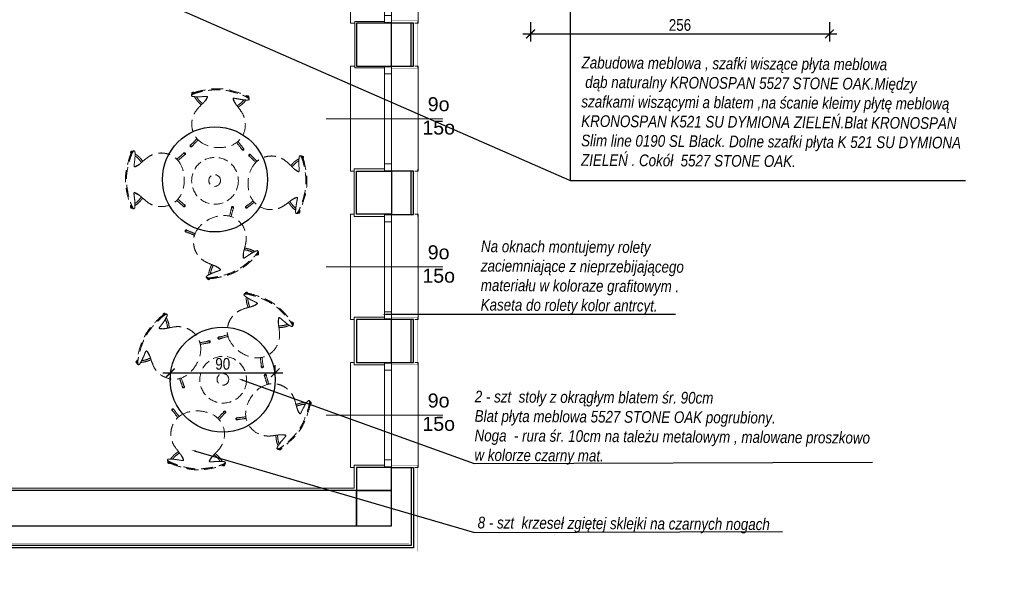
# Model space of a CAD drawing. Header units: millimetres. Extents: x -9038497 to 54128, y -10570064 to 59476.
# Tile 9 of 135: x 31338 to 32181, y 20609 to 21079. Entities that reach past the tile are written whole.
import ezdxf
from ezdxf import colors
from ezdxf.entities.mleader import LeaderData, LeaderLine
from ezdxf.math import Vec2, Vec3

# ---------------------------------------------------------------- set-up
doc = ezdxf.new("R2010")
doc.units = ezdxf.units.MM
doc.header["$LTSCALE"] = 0.8
doc.header["$PDMODE"] = 2
doc.linetypes.add('DASHED', pattern=[19.05, 12.7, -6.35])
for name, color, linetype, lineweight in [('0 proj_meble 00 przer.', 52, 'DASHED', 0), ('0 proj_meble pokojowe', 42, 'Continuous', 18), ('0 proj_symbole elektryczne', 150, 'Continuous', 25), ('0 proj_widok widok widok', 7, 'Continuous', 0), ('ocieplenie', 214, 'Continuous', 13), ('OPIS', 122, 'Continuous', 18), ('proj_opis pomieszczeń', 120, 'Continuous', 30), ('SCIANY', 1, 'Continuous', 30), ('tynk', 252, 'Continuous', 5)]:
    doc.layers.add(name, color=color, linetype=linetype, lineweight=lineweight)
doc.layers.add('STOLARKA', color=4, linetype='Continuous')
doc.styles.add('ARIAL_CE', font='arial.ttf', dxfattribs={"height": 15})
doc.styles.get("Standard").update_dxf_attribs({"font": 'g12f13.shx', "width": 0.8, "height": 10})
doc.styles.add('WYMIAR-50', font='ARIALN.TTF', dxfattribs={"height": 10})
doc.dimstyles.new('SKALA-50', dxfattribs={"dimscale": 5, "dimtxt": 10, "dimasz": 1.5, "dimexe": 1.3, "dimexo": 1.3, "dimgap": 0.5, "dimtad": 1, "dimdec": 1, "dimrnd": 0.5, "dimdsep": 46, "dimtxsty": 'WYMIAR-50', "dimblk": 'ARCHTICK', "dimcen": 1.5, "dimdle": 1.3, "dimadec": 0, "dimazin": 0, "dimtfac": 1, "dimtdec": 1, "dimtix": 1, "dimtmove": 2, "dimatfit": 3, "dimfxl": 2, "dimfxlon": 1, "dimtolj": 1, "dimarcsym": 0})

# ---------------------------------------------------------------- blocks, each defined once
blk = doc.blocks.new('G$C772A7A8F')
at = {"layer": 'STOLARKA', "color": 5, "lineweight": 0}
blk.add_line((100, 45), (0, 45), dxfattribs=at)
for points in [[(24, 0), (21, 0), (21, 90), (24, 90)], [(76, 0), (79, 0), (79, 90), (76, 90)]]:
    blk.add_lwpolyline(points, dxfattribs=at)
for points in [[(56, 89.5), (56, 83.5), (50, 83.5), (50, 89.5)], [(56, 83.5), (56, 6.5), (50, 6.5), (50, 83.5)], [(56, 0.5), (56, 6.5), (50, 6.5), (50, 0.5)]]:
    blk.add_lwpolyline(points, close=True, dxfattribs=at)
blk = doc.blocks.new('7 R')
at = {"layer": '0 proj_meble 00 przer.', "lineweight": 9}
for points, knots in [([(-997.85, -603.03), (-995.97, -602.05), (-993.73, -601.42), (-991.61, -600.85), (-988.69, -600.07), (-985.85, -599.32), (-982.76, -598.82), (-980.79, -598.51), (-978.72, -598.31), (-976.8, -598.21), (-971.74, -597.97), (-966.33, -598.89), (-961.75, -600.06), (-958.63, -600.86), (-955.4, -601.59), (-952.54, -602.97)], [0, 0, 0, 0, 1, 1, 1, 2, 2, 2, 3, 3, 3, 4, 4, 4, 5, 5, 5, 5]), ([(-999.47, -604.03), (-999.48, -604.02), (-999.48, -604.02), (-999.49, -604.02), (-1000.15, -602.95), (-998.51, -601.93), (-997.85, -603.03)], [0, 0, 0, 0, 1, 1, 1, 2, 2, 2, 2]), ([(-999.96, -605.54), (-1000.06, -605.9), (-999.6, -606.11), (-999.26, -606.19), (-998.69, -606.34), (-997.76, -606.33), (-997.36, -606.36)], [0, 0, 0, 0, 1, 1, 1, 2, 2, 2, 2]), ([(-999.96, -605.54), (-999.96, -605.35), (-1000.02, -604.9), (-999.97, -604.69), (-999.89, -604.41), (-999.66, -604.28), (-999.47, -604.03)], [0, 0, 0, 0, 1, 1, 1, 2, 2, 2, 2]), ([(-999.96, -605.54), (-999.95, -605.53), (-999.94, -605.53), (-999.93, -605.53), (-999.75, -605.11), (-999.39, -604.84), (-999.05, -604.6), (-998.66, -604.33), (-998.23, -604.09), (-997.83, -603.89), (-996.24, -603.09), (-994.4, -602.49), (-992.62, -602.01), (-989.51, -601.18), (-986.3, -600.29), (-983.16, -599.77), (-980.74, -599.36), (-978.39, -599.09), (-976, -599.03), (-973.58, -598.98), (-971.16, -599.16), (-968.67, -599.51), (-967.5, -599.67), (-966.29, -599.9), (-965.11, -600.15), (-962.17, -600.77), (-959.13, -601.57), (-956.21, -602.44), (-955.36, -602.7), (-954.54, -602.99), (-953.71, -603.34), (-952.5, -603.84), (-951.22, -604.37), (-950.39, -605.4), (-950.38, -605.45), (-950.36, -605.47), (-950.34, -605.48)], [0, 0, 0, 0, 1, 1, 1, 2, 2, 2, 3, 3, 3, 4, 4, 4, 5, 5, 5, 6, 6, 6, 7, 7, 7, 8, 8, 8, 9, 9, 9, 10, 10, 10, 11, 11, 11, 12, 12, 12, 12]), ([(-999.21, -603.83), (-999.21, -603.83), (-999.2, -603.83), (-999.2, -603.83), (-998.84, -603.59), (-998.46, -603.39), (-998.12, -603.15)], [0, 0, 0, 0, 1, 1, 1, 2, 2, 2, 2]), ([(-998, -603.09), (-998, -603.1), (-998.01, -603.11), (-998.02, -603.13), (-998.06, -603.14), (-998.09, -603.15), (-998.12, -603.15)], [0, 0, 0, 0, 1, 1, 1, 2, 2, 2, 2]), ([(-997.36, -606.36), (-996.92, -607.06), (-996.29, -607.79), (-995.79, -608.44), (-995.45, -608.87), (-995.14, -609.3), (-994.8, -609.69), (-994.47, -610.06), (-994.05, -610.44), (-993.69, -610.75), (-992.81, -611.52), (-991.87, -612.25), (-990.97, -613.06)], [0, 0, 0, 0, 1, 1, 1, 2, 2, 2, 3, 3, 3, 4, 4, 4, 4]), ([(-995.59, -606.36), (-993.08, -606.29), (-990.21, -605.9), (-987.84, -605.6), (-987.36, -605.54), (-986.86, -605.43), (-986.47, -605.55), (-986.36, -605.59), (-986.24, -605.63), (-986.22, -605.74)], [0, 0, 0, 0, 1, 1, 1, 2, 2, 2, 3, 3, 3, 3]), ([(-995.59, -606.36), (-994.88, -607.2), (-994.23, -608.28), (-993.33, -609.11), (-992.27, -610.08), (-991.16, -610.94), (-990.02, -611.96)], [0, 0, 0, 0, 1, 1, 1, 2, 2, 2, 2]), ([(-986.22, -605.74), (-986.23, -605.74), (-986.23, -605.74), (-986.24, -605.74), (-986.59, -606.86), (-987.04, -607.85), (-987.72, -608.96), (-987.98, -609.38), (-988.31, -609.75), (-988.47, -610.12), (-988.47, -610.12), (-988.46, -610.13), (-988.46, -610.13)], [0, 0, 0, 0, 1, 1, 1, 2, 2, 2, 3, 3, 3, 4, 4, 4, 4]), ([(-986.22, -605.74), (-986.22, -605.74), (-986.21, -605.74), (-986.21, -605.74), (-986.04, -605.99), (-986.28, -606.55), (-986.43, -606.89), (-986.9, -608), (-987.73, -609.3), (-988.46, -610.13)], [0, 0, 0, 0, 1, 1, 1, 2, 2, 2, 3, 3, 3, 3]), ([(-964.06, -605.74), (-964.07, -605.74), (-964.07, -605.75), (-964.08, -605.75), (-964.22, -606.12), (-964.02, -606.51), (-963.87, -606.86), (-963.58, -607.55), (-963.17, -608.28), (-962.71, -608.95), (-962.41, -609.4), (-962.09, -609.88), (-961.75, -610.2)], [0, 0, 0, 0, 1, 1, 1, 2, 2, 2, 3, 3, 3, 4, 4, 4, 4]), ([(-954.74, -606.36), (-956.11, -606.34), (-957.94, -606.15), (-959.28, -605.99), (-959.88, -605.91), (-960.5, -605.83), (-961.05, -605.76), (-961.86, -605.66), (-962.93, -605.46), (-963.68, -605.52), (-963.77, -605.53), (-964.02, -605.58), (-964.06, -605.74)], [0, 0, 0, 0, 1, 1, 1, 2, 2, 2, 3, 3, 3, 4, 4, 4, 4]), ([(-954.74, -606.36), (-955.36, -607.12), (-956.05, -608.16), (-957, -609.05), (-958.04, -610.03), (-959.13, -610.87), (-960.24, -611.85), (-960.26, -611.87), (-960.3, -611.87), (-960.33, -611.89)], [0, 0, 0, 0, 1, 1, 1, 2, 2, 2, 3, 3, 3, 3]), ([(-952.97, -606.36), (-954.07, -607.85), (-955.03, -609.26), (-956.49, -610.57), (-957.08, -611.1), (-957.77, -611.65), (-958.4, -612.18), (-958.72, -612.45), (-959.04, -612.73), (-959.37, -612.99)], [0, 0, 0, 0, 1, 1, 1, 2, 2, 2, 3, 3, 3, 3]), ([(-950.34, -605.48), (-950.25, -605.7), (-950.42, -605.95), (-950.66, -606.07), (-951.21, -606.36), (-952.49, -606.32), (-952.97, -606.36)], [0, 0, 0, 0, 1, 1, 1, 2, 2, 2, 2]), ([(-950.34, -605.48), (-950.31, -605.25), (-950.27, -604.84), (-950.33, -604.66), (-950.41, -604.43), (-950.68, -604.22), (-950.9, -603.98)], [0, 0, 0, 0, 1, 1, 1, 2, 2, 2, 2]), ([(-990.97, -613.06), (-992.58, -614.93), (-994.39, -616.96), (-995.55, -619.05), (-996.53, -620.82), (-997.21, -622.64), (-997.63, -624.62), (-997.84, -625.59), (-998.02, -626.71), (-998.08, -627.65), (-998.17, -629.1), (-998.12, -630.48), (-997.86, -632), (-997.52, -633.89), (-997.01, -635.45), (-996.17, -637.28), (-995.96, -637.75), (-995.74, -638.19), (-995.5, -638.61), (-994.8, -639.83), (-993.96, -640.9), (-992.8, -642.13)], [0, 0, 0, 0, 1, 1, 1, 2, 2, 2, 3, 3, 3, 4, 4, 4, 5, 5, 5, 6, 6, 6, 7, 7, 7, 7]), ([(-960.33, -611.89), (-960.86, -611.4), (-961.28, -610.76), (-961.75, -610.24), (-961.76, -610.23), (-961.75, -610.21), (-961.75, -610.2)], [0, 0, 0, 0, 1, 1, 1, 2, 2, 2, 2]), ([(-959.37, -612.99), (-959.33, -613.1), (-959.19, -613.23), (-959.08, -613.35), (-957.37, -615.34), (-955.95, -616.89), (-954.89, -618.77), (-953.94, -620.44), (-953.29, -622.03), (-952.83, -623.83), (-952.12, -626.61), (-951.97, -629.55), (-952.47, -632.24), (-953.16, -635.92), (-954.78, -639.38), (-957.54, -642.17)], [0, 0, 0, 0, 1, 1, 1, 2, 2, 2, 3, 3, 3, 4, 4, 4, 5, 5, 5, 5]), ([(-997.89, -647.74), (-998.63, -648.06), (-998.44, -649.26), (-997.65, -649.48), (-997.19, -649.6), (-996.72, -649.4), (-996.49, -648.86)], [0, 0, 0, 0, 1, 1, 1, 2, 2, 2, 2]), ([(-997.89, -647.74), (-998.3, -648.4), (-997.75, -649.24), (-997.01, -649.12), (-996.81, -649.08), (-996.68, -648.98), (-996.49, -648.86)], [0, 0, 0, 0, 1, 1, 1, 2, 2, 2, 2]), ([(-997.43, -647.46), (-997.53, -647.62), (-997.73, -647.76), (-997.81, -647.89), (-998.21, -648.53), (-997.45, -649.23), (-996.83, -648.94), (-996.64, -648.85), (-996.56, -648.64), (-996.34, -648.46)], [0, 0, 0, 0, 1, 1, 1, 2, 2, 2, 3, 3, 3, 3]), ([(-991.75, -643.1), (-988.48, -645.85), (-985.24, -647.11), (-981.66, -647.93), (-977.76, -648.82), (-973.11, -648.87), (-969.04, -648), (-965.23, -647.18), (-961.54, -645.72), (-958.61, -643.16)], [0, 0, 0, 0, 1, 1, 1, 2, 2, 2, 3, 3, 3, 3]), ([(-952.96, -647.47), (-952.87, -647.61), (-952.76, -647.67), (-952.7, -647.75), (-952.27, -648.26), (-952.55, -648.81), (-953.01, -648.97), (-953.49, -649.13), (-953.72, -648.84), (-954.06, -648.43)], [0, 0, 0, 0, 1, 1, 1, 2, 2, 2, 3, 3, 3, 3]), ([(-952.51, -647.76), (-951.69, -648.18), (-952.04, -649.34), (-952.8, -649.51), (-953.23, -649.6), (-953.7, -649.4), (-953.9, -648.87)], [0, 0, 0, 0, 1, 1, 1, 2, 2, 2, 2])]:
    blk.add_open_spline(points, degree=3, knots=knots, dxfattribs=at)
for points in [[(-999.31, -603.92), (-999.48, -603.23), (-998.54, -602.66), (-998, -603.09)], [(-999.47, -604.03), (-999.4, -604.04), (-999.37, -603.95), (-999.31, -603.92)], [(-999.31, -603.92), (-999.26, -603.9), (-999.24, -603.87), (-999.21, -603.83)], [(-999.21, -603.83), (-999.24, -603.29), (-998.59, -602.88), (-998.12, -603.15)], [(-997.85, -603.03), (-997.89, -603.06), (-997.94, -603.08), (-998, -603.09)], [(-997.36, -606.36), (-996.77, -606.37), (-996.17, -606.36), (-995.59, -606.36)], [(-964.06, -605.74), (-963.57, -607.33), (-962.71, -608.81), (-961.75, -610.2)], [(-952.97, -606.36), (-953.56, -606.37), (-954.16, -606.36), (-954.74, -606.36)], [(-950.9, -603.98), (-950.39, -603), (-951.82, -602.01), (-952.54, -602.97)], [(-952.54, -602.97), (-952.48, -603.01), (-952.43, -603.04), (-952.36, -603.06)], [(-951.11, -603.83), (-951.06, -603.23), (-951.85, -602.71), (-952.36, -603.06)], [(-952.36, -603.06), (-952.33, -603.09), (-952.29, -603.12), (-952.24, -603.12)], [(-951.25, -603.73), (-951.26, -603.27), (-951.82, -602.94), (-952.24, -603.12)], [(-951.25, -603.73), (-951.58, -603.52), (-951.92, -603.32), (-952.24, -603.12)], [(-951.11, -603.83), (-951.16, -603.8), (-951.21, -603.77), (-951.25, -603.73)], [(-950.9, -603.98), (-950.98, -603.94), (-951.04, -603.88), (-951.11, -603.83)], [(-990.97, -613.06), (-990.64, -612.71), (-990.31, -612.34), (-990.02, -611.96)], [(-990.02, -611.96), (-989.46, -611.39), (-988.95, -610.74), (-988.46, -610.13)], [(-959.37, -612.99), (-959.71, -612.64), (-960.05, -612.26), (-960.33, -611.89)], [(-997.43, -647.46), (-997.63, -647.46), (-997.76, -647.62), (-997.89, -647.74)], [(-992.8, -642.13), (-994.34, -643.91), (-995.83, -645.75), (-997.43, -647.46)], [(-996.34, -648.46), (-996.33, -648.61), (-996.44, -648.72), (-996.49, -648.86)], [(-991.75, -643.1), (-993.25, -644.91), (-994.82, -646.67), (-996.34, -648.46)], [(-992.8, -642.13), (-992.44, -642.44), (-992.1, -642.78), (-991.75, -643.1)], [(-957.54, -642.17), (-957.9, -642.5), (-958.26, -642.84), (-958.61, -643.16)], [(-958.61, -643.16), (-957.1, -644.91), (-955.59, -646.68), (-954.06, -648.43)], [(-957.54, -642.17), (-956.03, -643.96), (-954.53, -645.75), (-952.96, -647.47)], [(-954.06, -648.43), (-954.09, -648.58), (-953.97, -648.74), (-953.9, -648.87)], [(-952.51, -647.76), (-951.98, -648.55), (-952.99, -649.62), (-953.9, -648.87)], [(-952.96, -647.47), (-952.78, -647.45), (-952.63, -647.64), (-952.51, -647.76)]]:
    blk.add_open_spline(points, degree=3, dxfattribs=at)
blk = doc.blocks.new('_ArchTick')
at = {"color": 0, "linetype": 'ByBlock', "const_width": 0.15}
blk.add_lwpolyline([(-0.5, -0.5), (0.5, 0.5)], dxfattribs=at)
blk = doc.blocks.new('*D2361')
at = {"layer": '0 proj_widok widok widok', "color": 0, "lineweight": -2, "ltscale": 0.8, "transparency": 16777216}
for p, q in [((31775.4, 21077.07), (31775.4, 21060.57)), ((32031.35, 21077.07), (32031.35, 21060.57)), ((31768.9, 21067.07), (32037.85, 21067.07))]:
    blk.add_line(p, q, dxfattribs=at)
at = {"layer": 'Defpoints', "color": 0, "lineweight": 0, "ltscale": 0.8, "transparency": 16777216}
for p in [(31775.4, 21110.33), (32031.35, 21110.33), (32031.35, 21067.07)]:
    blk.add_point(p, dxfattribs=at)
at = {"layer": '0 proj_widok widok widok', "color": 0, "lineweight": -2, "ltscale": 0.8, "transparency": 16777216, "xscale": 7.5, "yscale": 7.5, "zscale": 7.5, "rotation": 180}
blk.add_blockref('_ArchTick', (31775.4, 21067.07), dxfattribs=at)
at = {"layer": '0 proj_widok widok widok', "color": 0, "lineweight": -2, "ltscale": 0.8, "transparency": 16777216, "xscale": 7.5, "yscale": 7.5, "zscale": 7.5}
blk.add_blockref('_ArchTick', (32031.35, 21067.07), dxfattribs=at)
at = {"layer": '0 proj_widok widok widok', "color": 0, "lineweight": 0, "ltscale": 0.8, "transparency": 16777216, "insert": (31903.38, 21074.67), "char_height": 10, "attachment_point": 5, "style": 'WYMIAR-50'}
blk.add_mtext('\\A1;256', dxfattribs=at)
blk = doc.blocks.new('*D2480')
at = {"layer": '0 proj_widok widok widok', "color": 0, "lineweight": -2, "transparency": 16777216}
for p, q in [((31556.7, 20776.93), (31556.7, 20783.43)), ((31460.28, 20776.93), (31563.2, 20776.93)), ((31466.78, 20776.93), (31466.78, 20770.43))]:
    blk.add_line(p, q, dxfattribs=at)
at = {"layer": 'Defpoints', "color": 0, "lineweight": 0, "transparency": 16777216}
for p in [(31466.78, 20780.7), (31556.7, 20776.93), (31556.7, 20776.91)]:
    blk.add_point(p, dxfattribs=at)
at = {"layer": '0 proj_widok widok widok', "color": 0, "lineweight": -2, "transparency": 16777216, "xscale": 7.5, "yscale": 7.5, "zscale": 7.5, "rotation": 180}
blk.add_blockref('_ArchTick', (31466.78, 20776.93), dxfattribs=at)
at = {"layer": '0 proj_widok widok widok', "color": 0, "lineweight": -2, "transparency": 16777216, "xscale": 7.5, "yscale": 7.5, "zscale": 7.5}
blk.add_blockref('_ArchTick', (31556.7, 20776.93), dxfattribs=at)
at = {"layer": '0 proj_widok widok widok', "color": 0, "lineweight": 0, "transparency": 16777216, "insert": (31511.74, 20784.54), "char_height": 10, "attachment_point": 5, "style": 'WYMIAR-50'}
blk.add_mtext('\\A1;90', dxfattribs=at)

msp = doc.modelspace()

# ---------------------------------------------------------------- linework, layer by layer
at = {"layer": '0 proj_meble pokojowe', "lineweight": 25}
for centre in [(31505.06, 20942.52), (31511.69, 20771.1)]:
    msp.add_circle(centre, 45, dxfattribs=at)
at = {"layer": '0 proj_widok widok widok', "linetype": 'DASHED', "lineweight": 0, "ltscale": 0.8}
for centre, radius in [((31505.09, 20941.29), 20), ((31504.82, 20941.55), 5), ((31512.13, 20771.04), 20), ((31511.86, 20771.3), 5)]:
    msp.add_circle(centre, radius, dxfattribs=at)
at = {"layer": 'ocieplenie', "lineweight": 0, "ltscale": 40}
for points, const_width in [([(31656.25, 21039.44), (31671.25, 21039.44), (31671.25, 21076.27), (31656.25, 21076.27)], 0.2), ([(31656.25, 21037.44), (31678.25, 21037.44), (31678.25, 21078.27), (31656.25, 21078.27)], 0.1), ([(31656.25, 20910.61), (31678.25, 20910.61), (31678.25, 20951.44), (31656.25, 20951.44)], 0.1), ([(31656.25, 20912.61), (31671.25, 20912.61), (31671.25, 20949.44), (31656.25, 20949.44)], 0.2), ([(31656.25, 20783.77), (31678.25, 20783.77), (31678.25, 20824.61), (31656.25, 20824.61)], 0.1), ([(31656.25, 20785.77), (31671.25, 20785.77), (31671.25, 20822.61), (31656.25, 20822.61)], 0.2), ([(31656.25, 20697.86), (31678.25, 20697.86), (31678.25, 20624.11), (30868.83, 20624.11), (30868.83, 20634.11)], 0.1)]:
    msp.add_lwpolyline(points, dxfattribs=dict(at, const_width=const_width))
at = {"layer": 'ocieplenie', "lineweight": -3, "ltscale": 40}
for points in [[(31656.25, 21039.44), (31675.25, 21039.44), (31675.25, 21076.27), (31656.25, 21076.27)], [(31656.32, 21039.44), (31673.25, 21039.44), (31673.25, 21076.27), (31656.25, 21076.27)], [(31656.25, 20912.61), (31675.25, 20912.61), (31675.25, 20949.44), (31656.25, 20949.44)], [(31656.32, 20912.61), (31673.25, 20912.61), (31673.25, 20949.44), (31656.25, 20949.44)], [(31656.25, 20785.77), (31675.25, 20785.77), (31675.25, 20822.61), (31656.25, 20822.61)], [(31656.32, 20785.77), (31673.25, 20785.77), (31673.25, 20822.61), (31656.25, 20822.61)], [(31656.25, 20695.86), (31673.25, 20695.86), (31673.25, 20629.11), (30870.83, 20629.11), (30870.83, 20646.11)], [(31656.25, 20695.86), (31675.25, 20695.86), (31675.25, 20627.11), (30870.83, 20627.11), (30870.83, 20646.11)]]:
    msp.add_lwpolyline(points, dxfattribs=at)
at = {"layer": 'ocieplenie', "lineweight": 0, "ltscale": 40}
msp.add_lwpolyline([(31656.25, 20695.86, 0.2, 0.2, 0), (31671.25, 20695.86, 0.2, 0.2, 0), (31671.25, 20631.11, 0.2, 0.2, 0), (30870.83, 20631.11, 0.2, 0.2, 0), (30870.83, 20646.11, 0.2, 0.2, 0)], format="xyseb", dxfattribs=at)
at = {"layer": 'SCIANY', "ltscale": 40}
for p, q in [((31656.25, 21076.31), (31626.25, 21076.31)), ((31626.25, 21076.31), (31626.25, 21039.47)), ((31656.25, 21039.47), (31656.25, 21076.31)), ((31626.25, 21039.47), (31656.25, 21039.47)), ((31626.25, 20949.47), (31656.25, 20949.47)), ((31626.25, 20912.64), (31626.25, 20949.47)), ((31656.25, 20949.47), (31656.25, 20912.64)), ((31656.25, 20912.64), (31626.25, 20912.64)), ((31656.25, 20822.64), (31626.25, 20822.64)), ((31626.25, 20822.64), (31626.25, 20785.81)), ((31656.25, 20785.81), (31656.25, 20822.64)), ((31626.25, 20785.81), (31656.25, 20785.81)), ((31656.25, 20695.81), (31626.25, 20695.81)), ((31626.25, 20695.81), (31626.25, 20676.06)), ((31656.25, 20676.06), (31656.25, 20695.81)), ((31626.25, 20676.06), (31086.25, 20676.06)), ((31656.25, 20676.06), (31626.25, 20676.06)), ((31626.25, 20676.06), (31626.25, 20646.06)), ((31626.25, 20646.06), (31626.25, 20676.06)), ((31626.25, 20676.06), (31656.25, 20676.06)), ((31656.25, 20646.06), (31656.25, 20676.06)), ((31086.25, 20646.06), (31626.25, 20646.06)), ((31626.25, 20646.06), (31656.25, 20646.06))]:
    msp.add_line(p, q, dxfattribs=at)
at = {"layer": 'tynk', "lineweight": 0, "ltscale": 40}
for p, q in [((31624.25, 20678.06), (31624.25, 20697.81)), ((31624.25, 20697.81), (31650.25, 20697.81)), ((31077.25, 20678.06), (31624.25, 20678.06))]:
    msp.add_line(p, q, dxfattribs=at)
for points in [[(31650.25, 21077.81), (31624.75, 21077.81), (31624.75, 21037.97), (31650.25, 21037.97)], [(31650.25, 20910.64), (31624.25, 20910.64), (31624.25, 20951.47), (31650.25, 20951.47)], [(31650.25, 20783.81), (31624.25, 20783.81), (31624.25, 20824.64), (31650.25, 20824.64)]]:
    msp.add_lwpolyline(points, dxfattribs=at)

# ---------------------------------------------------------------- block references
at = {"lineweight": 0, "ltscale": 40}
for p in [(31600.25, 21076.31), (31600.25, 20949.47), (31600.25, 20822.64), (31600.25, 20695.81)]:
    msp.add_blockref('G$C772A7A8F', p, dxfattribs=at)
at = {"layer": 'proj_opis pomieszczeń'}
for p, rotation in [((32522.16, 21553.49), 356.2655457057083), ((32117.18, 19925.55), 266.2655457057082), ((32698.25, 20801.51), 326.7186745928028), ((31543.15, 19584.99), 236.7186745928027)]:
    msp.add_blockref('7 R', p, dxfattribs=dict(at, rotation=rotation))
at = {"layer": 'proj_opis pomieszczeń', "xscale": -1}
for p, rotation in [((30827.26, 19968.9), 89.82730864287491), ((32663.21, 20769.49), 206.8153563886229), ((30442.36, 20258.81), 60.28043752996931), ((32434.35, 20049.92), 177.2684852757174)]:
    msp.add_blockref('7 R', p, dxfattribs=dict(at, rotation=rotation))

# ---------------------------------------------------------------- texts
at = {"layer": '0 proj_symbole elektryczne', "char_height": 10, "attachment_point": 1, "rotation": 359.66597, "style": 'WYMIAR-50'}
for s, width, heights, insert in [('{\\fArial Narrow|b0|i1|c238|p34;Zabudowa meblowa , szafki wiszące płyta meblowa \\P dąb naturalny KRONOSPAN 5527 STONE OAK.Między\\Pszafkami wiszącymi a blatem ,na ścanie kleimy płytę meblową\\PKRONOSPAN K521 SU DYMIONA ZIELEŃ.Blat KRONOSPAN\\PSlim line 0190 SL Black. Dolne szafki płyta K 521 SU DYMIONA \\PZIELEŃ . Cokół  5527 STONE OAK.\\P }', 423.5998, [182.83], (31819.16, 21047.51)), ('{\\fArial Narrow|b0|i1|c238|p34;Szafki ubraniowe z siedziskiem\\P zamykane na klucz}', 403.8287, [0], (31171.84, 20900.91)), ('{\\fArial Narrow|b0|i1|c238|p34;Na oknach montujemy rolety \\Pzaciemniające z nieprzebijającego\\Pmateriału w koloraze grafitowym .\\PKaseta do rolety kolor antrcyt. }', 403.8287, [0], (31732.99, 20890.28)), ('{\\fArial Narrow|b0|i1|c238|p34;2 - szt  stoły z okrągłym blatem śr. 90cm\\PBlat płyta meblowa 5527 STONE OAK pogrubiony.\\PNoga  - rura śr. 10cm na tależu metalowym , malowane proszkowo \\Pw kolorze czarny mat.}', 403.8287, [0], (31727.66, 20761.65)), ('{\\fArial Narrow|b0|i1|c238|p34;8 - szt  krzeseł zgiętej sklejki na czarnych nogach}', 403.8287, [0], (31730.13, 20653.73))]:
    msp.add_mtext_dynamic_manual_height_columns(s, width=width, gutter_width=50, heights=heights, dxfattribs=dict(at, insert=insert))
at = {"layer": 'OPIS', "char_height": 12, "width": 1777.5174, "attachment_point": 5, "rotation": 0.15445, "style": 'ARIAL_CE'}
for insert in [(31656.67, 20996.73), (31656.67, 20869.9), (31656.67, 20743.06)]:
    msp.add_mtext('\\pi-120,l200.00024,t200.00024;9o\\P15o', dxfattribs=dict(at, insert=insert))

# ---------------------------------------------------------------- dimensions: what is measured, and where the dimension line sits
at = {"layer": '0 proj_widok widok widok', "lineweight": 0, "ltscale": 0.8}
dim = msp.add_linear_dim(base=(32031.3515, 21067.0675), p1=(31775.4024, 21110.3277), p2=(32031.3515, 21110.3277), dimstyle='SKALA-50', dxfattribs=at)
dim.commit()
dim.dimension.update_dxf_attribs({"geometry": '*D2361', "text_midpoint": (31903.3769, 21074.6732)})
at = {"layer": '0 proj_widok widok widok', "lineweight": 0}
dim = msp.add_linear_dim(base=(31556.7, 20776.93), p1=(31466.78, 20780.7), p2=(31556.7, 20776.91), dimstyle='SKALA-50', dxfattribs=at)
dim.commit()
dim.dimension.update_dxf_attribs({"geometry": '*D2480', "text_midpoint": (31511.74, 20784.54)})

# ---------------------------------------------------------------- leaders
ml = msp.add_multileader_mtext('Standard', dxfattribs=at)
ml.set_content('', color=256)
ml.set_leader_properties()
ml.build(insert=Vec2(0, 0))
ml.multileader.update_dxf_attribs({"text_right_attachment_type": 6, "dogleg_length": 0.36})
ctx = ml.context
ctx.base_point, ctx.plane_origin = Vec3(31809.2, 20941.77), Vec3(31230.54, 21194.99)
ctx.right_attachment = 6
notes = []
notes.append((ctx, [(0, (1, 1, 0), (31808.84, 20941.77), (1, 0), 0.36, [(0, [(31230.54, 21194.99)], 0, [])])]))
ctx.mtext.insert, ctx.mtext.flow_direction = Vec3(31811.2, 20943.77), 5
ml = msp.add_multileader_mtext('Standard', dxfattribs=at)
ml.set_content('', color=256)
ml.set_leader_properties()
ml.build(insert=Vec2(0, 0))
ml.multileader.update_dxf_attribs({"text_right_attachment_type": 6, "dogleg_length": 0.36})
ctx = ml.context
ctx.base_point, ctx.plane_origin = Vec3(32147.91, 20941.62), Vec3(31809.21, 21112.09)
ctx.right_attachment = 6
notes.append((ctx, [(0, (1, 1, 0), (31809.21, 20941.62), (1, 0), 338.7, [(0, [(31809.21, 21112.09)], 0, [])])]))
ctx.mtext.insert, ctx.mtext.flow_direction = Vec3(32149.91, 20943.62), 5
ml = msp.add_multileader_mtext('Standard', dxfattribs=at)
ml.set_content('', color=256)
ml.set_leader_properties()
ml.build(insert=Vec2(0, 0))
ml.multileader.update_dxf_attribs({"text_right_attachment_type": 6, "dogleg_length": 0.36})
ctx = ml.context
ctx.base_point, ctx.plane_origin = Vec3(31899.6, 20827.01), Vec3(31648.4, 20827.01)
ctx.right_attachment = 6
notes.append((ctx, [(0, (1, 1, 0), (31899.24, 20827.01), (1, 0), 0.36, [(0, [(31648.4, 20827.01)], 0, [])])]))
ctx.mtext.insert, ctx.mtext.flow_direction = Vec3(31901.6, 20829.01), 5
ml = msp.add_multileader_mtext('Standard', dxfattribs=at)
ml.set_content('', color=256)
ml.set_leader_properties()
ml.build(insert=Vec2(0, 0))
ml.multileader.update_dxf_attribs({"text_right_attachment_type": 6, "dogleg_length": 0.36})
ctx = ml.context
ctx.base_point, ctx.plane_origin, ctx.plane_x_axis, ctx.plane_y_axis = Vec3(32068.4, 20700.55), Vec3(31732.11, 20777.26), Vec3(0.999995, 0.003312), Vec3(-0.003312, 0.999995)
ctx.right_attachment = 6
notes.append((ctx, [(0, (1, 1, 0), (31727.12, 20699.42), (0.999995, 0.003312), 341.29, [(0, [(31525.17, 20771.94)], 0, [])])]))
ctx.mtext.insert, ctx.mtext.text_direction, ctx.mtext.rotation, ctx.mtext.flow_direction = Vec3(32070.4, 20702.56), Vec3(0.999995, 0.003312), 0.003312, 5
ml = msp.add_multileader_mtext('Standard', dxfattribs=at)
ml.set_content('', color=256)
ml.set_leader_properties()
ml.build(insert=Vec2(0, 0))
ml.multileader.update_dxf_attribs({"text_right_attachment_type": 6, "dogleg_length": 0.36})
ctx = ml.context
ctx.base_point, ctx.plane_origin, ctx.plane_x_axis, ctx.plane_y_axis = Vec3(31991.08, 20641), Vec3(31691.62, 20716.2), Vec3(0.999995, 0.003312), Vec3(-0.003312, 0.999995)
ctx.right_attachment = 6
notes.append((ctx, [(0, (1, 1, 0), (31727.25, 20640.13), (0.999995, 0.003312), 263.84, [(0, [(31484.68, 20710.88)], 0, [])])]))
ctx.mtext.insert, ctx.mtext.text_direction, ctx.mtext.rotation, ctx.mtext.flow_direction = Vec3(31993.08, 20643.01), Vec3(0.999995, 0.003312), 0.003312, 5
ml = msp.add_multileader_mtext('Standard', dxfattribs=at)
ml.set_content('', color=256)
ml.set_leader_properties()
ml.build(insert=Vec2(0, 0))
ml.multileader.update_dxf_attribs({"text_right_attachment_type": 6, "dogleg_length": 0.36})
ctx = ml.context
ctx.base_point, ctx.plane_origin = Vec3(31409.55, 20547.79), Vec3(31147.87, 20698.13)
ctx.right_attachment = 6
notes.append((ctx, [(0, (1, 1, 0), (31409.19, 20547.79), (1, 0), 0.36, [(0, [(31147.87, 20698.13)], 0, [])])]))
ctx.mtext.insert, ctx.mtext.flow_direction = Vec3(31411.55, 20549.79), 5
for ctx, leaders in notes:
    for number, flags, end, landing, length, lines in leaders:
        leader = LeaderData()
        leader.index, (leader.has_last_leader_line, leader.has_dogleg_vector, leader.attachment_direction) = number, flags
        leader.last_leader_point, leader.dogleg_vector, leader.dogleg_length = Vec3(end), Vec3(landing), length
        for number, points, colour, breaks in lines:
            line = LeaderLine()
            line.index, line.vertices, line.color, line.breaks = number, Vec3.list(points), colors.encode_raw_color(colour), breaks
            leader.lines.append(line)
        ctx.leaders.append(leader)

doc.saveas('drawing.dxf')
